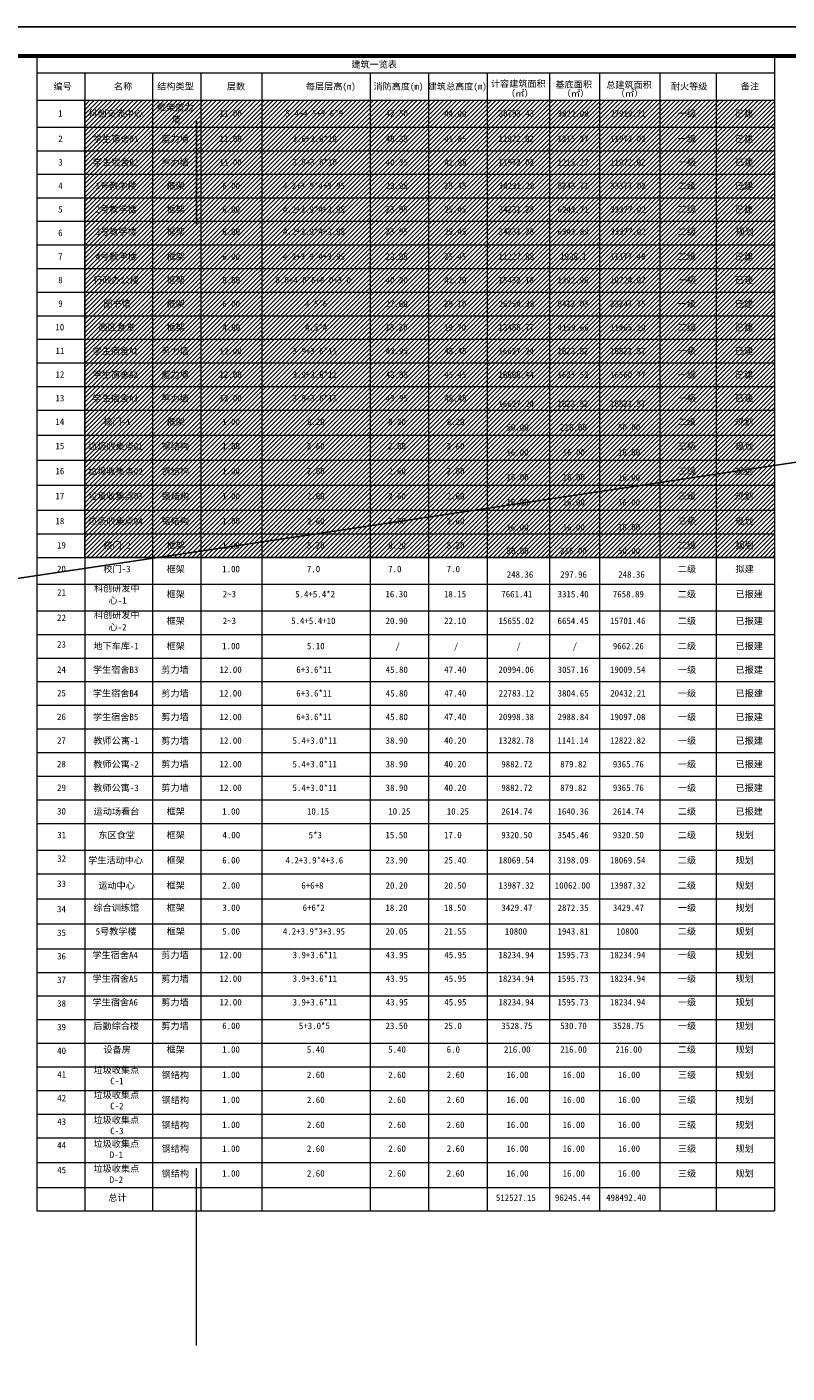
# Model space of a CAD drawing. Header units: millimetres. Extents: x 38389465 to 38395088, y 2473666 to 2480744.
# Tile 231 of 256: x 38390529 to 38390919, y 2479903 to 2480595. Entities that reach past the tile are written whole.
import ezdxf

# ---------------------------------------------------------------- set-up
doc = ezdxf.new("R2010")
doc.units = ezdxf.units.MM
doc.header["$LTSCALE"] = 2
doc.layers.get('0').update_dxf_attribs({"linetype": 'CONTINUOUS', "lineweight": 9})
doc.layers.add('0核算', color=6, linetype='CONTINUOUS', plot=False)
doc.layers.add('PUB_TITLE', color=4, linetype='CONTINUOUS')
doc.layers.add('w-绿地面积', color=82, linetype='CONTINUOUS')
doc.layers.add('指标表', color=7, linetype='CONTINUOUS', lineweight=9)
doc.styles.add('黑体', font='simhei.ttf', dxfattribs={"height": 3.5})

# ---------------------------------------------------------------- blocks, each defined once
blk = doc.blocks.new('A$C69596FC1')
at = {"layer": 'PUB_TITLE'}
for p, q in [((0, 84100), (118900, 84100)), ((117900, 83100), (1000, 83100))]:
    blk.add_line(p, q, dxfattribs=at)
at = {"layer": 'PUB_TITLE', "const_width": 140}
blk.add_lwpolyline([(1000, 83100), (117900, 83100), (117900, 1000), (1000, 1000), (1000, 83100)], dxfattribs=at)
blk = doc.blocks.new('dfgefg')
at = {"layer": '指标表', "linetype": 'ByBlock'}
for p, q in [((-189.79, 271.22), (209.25, 271.22)), ((-189.79, 271.22), (-189.79, 25.57)), ((209.25, 271.22), (209.25, 262.22)), ((-189.79, 262.22), (209.25, 262.22)), ((-163.9, 262.22), (-163.9, -353.63)), ((-127.3, 262.22), (-127.3, -353.63)), ((-101.1, 262.22), (-101.1, -353.63)), ((-67.99, 262.22), (-67.99, -353.63)), ((-9.55, 262.22), (-9.55, 247.43)), ((53.76, 262.22), (53.76, 247.43)), ((87.52, 262.22), (87.52, 247.43)), ((114.63, 262.22), (114.63, 247.43)), ((147.28, 262.22), (147.28, -353.63)), ((177.65, 262.22), (177.65, -353.63)), ((209.25, 262.22), (209.25, -41.69)), ((-189.79, 247.43), (-9.55, 247.43)), ((147.28, 247.43), (209.25, 247.43)), ((-189.79, 232.76), (-9.55, 232.76)), ((147.28, 232.76), (209.25, 232.76)), ((-189.79, 220.03), (-9.55, 220.03)), ((147.28, 220.03), (209.25, 220.03)), ((-189.79, 207.3), (-9.55, 207.3)), ((147.28, 207.3), (209.25, 207.3)), ((-189.79, 194.57), (-9.55, 194.57)), ((147.28, 194.57), (209.25, 194.57)), ((-189.79, 181.83), (53.76, 181.83)), ((-9.55, 181.83), (-9.55, 156.32)), ((147.28, 181.83), (209.25, 181.83)), ((-189.79, 169.11), (209.25, 169.11)), ((-189.79, 156.32), (-9.55, 156.32)), ((147.28, 156.32), (209.25, 156.32)), ((-189.79, 143.54), (-9.55, 143.54)), ((147.28, 143.54), (209.25, 143.54)), ((-189.79, 130.75), (-9.55, 130.75)), ((147.28, 130.75), (209.25, 130.75)), ((-189.79, 117.97), (-9.55, 117.97)), ((147.28, 117.97), (209.25, 117.97)), ((-189.79, 105.18), (-9.55, 105.18)), ((147.28, 105.18), (209.25, 105.18)), ((-189.79, 92.4), (-9.55, 92.4)), ((147.28, 92.4), (209.25, 92.4)), ((-189.79, 79.62), (-9.55, 79.62)), ((147.28, 79.62), (209.25, 79.62)), ((-189.79, 66.1), (209.25, 66.1)), ((-189.79, 52.59), (209.25, 52.59)), ((-189.79, 39.08), (209.25, 39.08)), ((-189.79, 25.57), (209.25, 25.57)), ((-189.79, 25.57), (-189.79, -211.76)), ((-189.79, 12.78), (-9.55, 12.78)), ((-9.55, 12.78), (147.28, 12.78)), ((147.28, 12.78), (209.25, 12.78)), ((-189.79, 0), (209.25, 0)), ((53.76, 0), (53.76, -353.63)), ((87.52, 0), (87.52, -353.63)), ((114.63, 0), (114.63, -353.63)), ((-189.79, -14.45), (209.25, -14.45)), ((-9.55, -12.78), (-9.55, -353.63)), ((-189.79, -28.9), (209.25, -28.9)), ((-189.79, -41.69), (209.25, -41.69)), ((-189.79, -54.47), (209.25, -54.47)), ((-189.79, -67.26), (209.25, -67.26)), ((-189.79, -80.04), (209.25, -80.04)), ((-189.79, -92.82), (209.25, -92.82)), ((-189.79, -105.61), (209.25, -105.61)), ((-189.79, -118.39), (209.25, -118.39)), ((-189.79, -131.18), (209.25, -131.18)), ((-189.79, -143.96), (209.25, -143.96)), ((-189.79, -158.44), (209.25, -158.44)), ((-189.79, -171.23), (209.25, -171.23)), ((-189.79, -184.74), (209.25, -184.74)), ((-189.79, -198.25), (209.25, -198.25)), ((209.25, -198.25), (209.25, -211.03)), ((-189.79, -211.76), (209.25, -211.76)), ((-189.79, -211.76), (-189.79, -353.63)), ((-189.79, -224.55), (209.25, -224.55)), ((-189.79, -237.33), (209.25, -237.33)), ((-189.79, -250.11), (209.25, -250.11)), ((-189.79, -262.9), (209.25, -262.9)), ((-189.79, -275.68), (209.25, -275.68)), ((-189.79, -288.47), (209.25, -288.47)), ((-189.79, -301.25), (209.25, -301.25)), ((-189.79, -314.04), (209.25, -314.04)), ((-189.79, -327.44), (209.25, -327.44)), ((209.25, -327.39), (209.25, -353.63)), ((-189.79, -340.9), (-163.9, -340.9)), ((53.76, -340.9), (209.25, -340.9)), ((-189.79, -353.63), (209.25, -353.63))]:
    blk.add_line(p, q, dxfattribs=at)
at = {"layer": '指标表', "color": 7, "linetype": 'ByBlock'}
for p, q in [((22.11, 262.22), (22.11, -353.63)), ((-9.55, 247.43), (147.28, 247.43)), ((-9.55, 247.43), (-9.55, 181.83)), ((53.76, 247.43), (53.76, 0)), ((87.52, 247.43), (87.52, 0)), ((114.63, 247.43), (114.63, 0)), ((-9.55, 232.76), (147.28, 232.76)), ((-9.55, 220.03), (147.28, 220.03)), ((-9.55, 207.3), (147.28, 207.3)), ((-9.55, 194.57), (147.28, 194.57)), ((53.76, 181.83), (147.28, 181.83)), ((-9.55, 156.32), (147.28, 156.32)), ((-9.55, 156.32), (-9.55, -12.78)), ((-9.55, 143.54), (147.28, 143.54)), ((-9.55, 130.75), (147.28, 130.75)), ((-9.55, 117.97), (147.28, 117.97)), ((-9.55, 105.18), (147.28, 105.18)), ((-9.55, 92.4), (147.28, 92.4)), ((-9.55, 79.62), (147.28, 79.62))]:
    blk.add_line(p, q, dxfattribs=at)
at = {"layer": '指标表', "linetype": 'ByBlock', "lineweight": 15}
for p, q in [((209.25, -41.69), (209.25, -211.76)), ((147.28, -198.25), (209.25, -198.25)), ((209.25, -211.03), (209.25, -327.39)), ((147.28, -327.39), (209.25, -327.39)), ((-163.9, -340.9), (53.76, -340.9))]:
    blk.add_line(p, q, dxfattribs=at)
at = {"layer": '指标表', "color": 7, "linetype": 'ByBlock'}
for s, height, p in [('建筑一览表', 3.528, (-19.64, 264.95)), ('编号', 3.528, (-180.72, 253.06)), ('名称', 3.528, (-148.03, 253.06)), ('结构类型', 3.528, (-124.66, 253.06)), ('层数', 3.528, (-86.98, 253.06)), ('每层层高(m)', 3.528, (-44.23, 253.06)), ('消防高度(m)', 3.528, (-7.66, 253.06)), ('建筑总高度(m)', 3.528, (21.68, 253.06)), ('计容建筑面积', 3.528, (55.84, 254.53)), ('基底面积', 3.528, (90.75, 254.1)), ('总建筑面积', 3.528, (118.2, 253.87)), ('耐火等级', 3.528, (153.19, 253.06)), ('备注', 3.528, (191.01, 253.06)), ('（㎡）', 3.528, (64.07, 249.24)), ('（㎡）', 3.528, (94.19, 249.24)), ('（㎡）', 3.528, (123.4, 249.24)), ('1', 3.53, (-178.25, 238.44)), ('科创交流中心', 3.528, (-161.9, 238.39)), ('框架剪力', 3.528, (-124.77, 241.67)), ('11.00', 3.528, (-90.96, 238.43)), ('5.4+4.5+3.6*9', 3.5278, (-55.33, 238.43)), ('42.50', 3.528, (-1.07, 238.43)), ('44.00', 3.528, (30.58, 238.43)), ('30793.43', 3.528, (60.06, 238.43)), ('3822.08', 3.528, (91.91, 238.43)), ('27919.71', 3.528, (120.36, 238.43)), ('一级', 3.528, (156.99, 238.4)), ('已建', 3.528, (187.84, 238.36)), ('墙', 3.53, (-116.9, 235.1)), ('2', 3.53, (-178.22, 224.71)), ('学生宿舍B1', 3.528, (-159.41, 224.69)), ('剪力墙', 3.528, (-122.43, 224.7)), ('11.00', 3.528, (-90.96, 224.73)), ('3.6+3.6*10', 3.528, (-51.49, 224.73)), ('40.35', 3.528, (-1.05, 224.73)), ('41.85', 3.528, (30.61, 224.73)), ('11972.02', 3.528, (59.96, 224.73)), ('1215.27', 3.528, (91.83, 224.73)), ('11972.02', 3.528, (120.28, 224.73)), ('一级', 3.528, (156.99, 224.7)), ('已建', 3.528, (187.84, 224.66)), ('3', 3.53, (-178.18, 212)), ('学生宿舍B2', 3.528, (-159.44, 211.96)), ('剪力墙', 3.528, (-122.43, 211.97)), ('11.00', 3.528, (-90.96, 212)), ('3.6+3.6*10', 3.528, (-51.49, 212)), ('40.35', 3.528, (-1.05, 212)), ('41.85', 3.528, (30.61, 212)), ('11972.02', 3.528, (59.96, 212)), ('1215.27', 3.528, (91.83, 212)), ('11972.02', 3.528, (120.28, 212)), ('一级', 3.528, (156.99, 211.97)), ('已建', 3.528, (187.84, 211.93)), ('4', 3.53, (-178.17, 199.27)), ('1号教学楼', 3.528, (-158.02, 199.23)), ('框架', 3.528, (-119.58, 199.24)), ('6.00', 3.528, (-89.48, 199.27)), ('4.2+3.9*4+3.95', 3.5278, (-56.68, 199.27)), ('23.95', 3.528, (-1.14, 199.27)), ('25.45', 3.528, (30.52, 199.27)), ('34231.28', 3.528, (60.04, 199.27)), ('6243.71', 3.528, (91.91, 199.27)), ('33377.02', 3.528, (120.38, 199.27)), ('二级', 3.528, (156.95, 199.24)), ('已建', 3.528, (187.84, 199.2)), ('5', 3.53, (-178.24, 186.57)), ('2号教学楼', 3.528, (-157.97, 186.5)), ('框架', 3.528, (-119.58, 186.51)), ('6.00', 3.528, (-89.48, 186.54)), ('4.2+3.9*4+3.95', 3.5278, (-56.68, 186.54)), ('23.95', 3.528, (-1.14, 186.54)), ('25.45', 3.528, (30.52, 186.54)), ('34231.28', 3.528, (60.04, 186.54)), ('6243.71', 3.528, (91.91, 186.54)), ('33377.02', 3.528, (120.38, 186.54)), ('二级', 3.528, (156.95, 186.51)), ('7', 3.53, (-178.22, 161.08)), ('4号教学楼', 3.528, (-157.88, 160.99)), ('框架', 3.528, (-119.58, 161)), ('6.00', 3.528, (-89.48, 161.03)), ('4.2+3.9*4+3.95', 3.5278, (-56.68, 161.03)), ('23.95', 3.528, (-1.14, 161.03)), ('25.45', 3.528, (30.52, 161.03)), ('11227.88', 3.528, (59.95, 161.03)), ('1935.1', 3.528, (93.29, 161.03)), ('11177.48', 3.528, (120.27, 161.03)), ('二级', 3.528, (156.95, 160.99)), ('已建', 3.528, (187.84, 160.95)), ('8', 3.53, (-178.22, 148.33)), ('行政办公楼', 3.528, (-159.23, 148.19)), ('框架', 3.528, (-119.58, 148.24)), ('9.00', 3.528, (-89.46, 148.27)), ('8.0+4.0*6+8.0+3.0', 3.5278, (-60.62, 148.27)), ('40.20', 3.528, (-1.07, 148.27)), ('41.70', 3.528, (30.58, 148.27)), ('15432.18', 3.528, (59.95, 148.27)), ('1392.96', 3.528, (91.82, 148.27)), ('10724.07', 3.528, (120.28, 148.27)), ('一级', 3.528, (156.99, 148.24)), ('已建', 3.528, (187.84, 148.2)), ('9', 3.53, (-178.21, 135.54)), ('图书馆', 3.528, (-153.86, 135.46)), ('框架', 3.528, (-119.58, 135.46)), ('6.00', 3.528, (-89.48, 135.49)), ('4.5*6', 3.528, (-44.7, 135.49)), ('27.60', 3.528, (-1.16, 135.49)), ('29.10', 3.528, (30.5, 135.49)), ('26754.38', 3.528, (60.01, 135.49)), ('6412.03', 3.528, (91.88, 135.49)), ('23247.75', 3.528, (120.33, 135.49)), ('一级', 3.528, (156.99, 135.45)), ('已建', 3.528, (187.84, 135.41)), ('10', 3.528, (-179.75, 122.76)), ('西区食堂', 3.528, (-156.45, 122.65)), ('框架', 3.528, (-119.58, 122.67)), ('4.00', 3.528, (-89.39, 122.7)), ('4.5*4', 3.528, (-44.73, 122.73)), ('18.20', 3.528, (-1.22, 122.7)), ('19.70', 3.528, (30.44, 122.7)), ('13456.77', 3.528, (59.96, 122.7)), ('4159.66', 3.528, (91.97, 122.7)), ('11465.10', 3.528, (120.24, 122.7)), ('二级', 3.528, (156.95, 122.67)), ('已建', 3.528, (187.84, 122.63)), ('11', 3.528, (-179.68, 109.97)), ('学生宿舍A1', 3.528, (-159.63, 109.88)), ('剪力墙', 3.528, (-122.43, 109.89)), ('12.00', 3.528, (-90.96, 109.92)), ('3.9+3.6*11', 3.528, (-51.42, 109.92)), ('43.95', 3.528, (-1.05, 109.92)), ('45.45', 3.528, (30.61, 109.92)), ('16627.24', 3.528, (59.92, 109.92)), ('1623.52', 3.528, (91.83, 109.92)), ('16521.57', 3.528, (120.28, 109.92)), ('一级', 3.528, (156.99, 109.88)), ('已建', 3.528, (187.84, 109.85)), ('12', 3.528, (-179.71, 97.16)), ('学生宿舍A2', 3.528, (-159.65, 97.09)), ('剪力墙', 3.528, (-122.43, 97.1)), ('12.00', 3.528, (-90.96, 97.13)), ('3.9+3.6*11', 3.528, (-51.42, 97.13)), ('43.95', 3.528, (-1.05, 97.13)), ('45.45', 3.528, (30.61, 97.13)), ('16666.44', 3.528, (59.92, 97.13)), ('1623.52', 3.528, (91.83, 97.13)), ('16560.77', 3.528, (120.28, 97.13)), ('一级', 3.528, (156.99, 97.1)), ('已建', 3.528, (187.84, 97.06)), ('13', 3.528, (-179.71, 84.4)), ('学生宿舍A3', 3.528, (-159.65, 84.31)), ('剪力墙', 3.528, (-122.43, 84.32)), ('12.00', 3.528, (-90.96, 84.35)), ('3.9+3.6*11', 3.528, (-51.42, 84.35)), ('43.95', 3.528, (-1.05, 84.35)), ('45.45', 3.528, (30.61, 84.35)), ('一级', 3.528, (156.99, 84.31)), ('已建', 3.528, (187.84, 84.28)), ('16627.24', 3.528, (59.92, 81.38)), ('1623.52', 3.528, (91.83, 81.38)), ('16521.57', 3.528, (120.28, 81.38)), ('总计', 3.528, (-151.13, -348.24))]:
    blk.add_text(s, height=height, dxfattribs=at).set_placement(p)
at = {"layer": '指标表', "color": 7, "linetype": 'ByBlock', "style": '黑体'}
blk.add_text('已建', height=3.5, dxfattribs=at).set_placement((187.84, 186.47))
at = {"layer": '指标表', "color": 40, "linetype": 'ByBlock'}
for s, height, p in [('6', 3.53, (-178.24, 173.81)), ('3号教学楼', 3.528, (-157.93, 174.47)), ('框架', 3.528, (-119.58, 174.48)), ('6.00', 3.528, (-89.48, 174.51)), ('4.2+3.9*4+3.95', 3.5278, (-56.68, 174.51)), ('23.95', 3.528, (-1.14, 174.51)), ('25.45', 3.528, (30.52, 174.51)), ('34231.28', 3.528, (60.04, 174.51)), ('6343.89  ', 3.528, (91.88, 174.51)), ('33377.02', 3.528, (120.38, 174.51)), ('二级', 3.528, (156.95, 174.48)), ('规划', 3.528, (188.14, 174.46)), ('14', 3.528, (-179.75, 71.62)), ('校门-1', 3.528, (-153.73, 71.55)), ('框架', 3.528, (-119.58, 71.53)), ('1.00', 3.528, (-89.53, 71.56)), ('8.20', 3.528, (-43.69, 71.56)), ('8.20', 3.528, (0.28, 71.56)), ('8.20', 3.528, (31.94, 71.56)), ('二级', 3.528, (156.95, 71.53)), ('规划', 3.528, (187.84, 71.49)), ('50.00', 3.528, (64.27, 68.6)), ('216.00', 3.528, (93.28, 68.6)), ('50.00', 3.528, (124.59, 68.6)), ('15', 3.528, (-179.72, 58.5)), ('垃圾收集点01', 3.528, (-162, 58.32)), ('钢结构', 3.528, (-122.25, 58.35)), ('1.00', 3.528, (-89.53, 58.42)), ('2.60', 3.528, (-43.7, 58.42)), ('2.60', 3.528, (0.27, 58.42)), ('2.60', 3.528, (31.93, 58.42)), ('16.00', 3.528, (64.22, 55.08)), ('16.00', 3.528, (94.66, 55.08)), ('16.00', 3.528, (124.54, 55.08)), ('三级', 3.528, (157, 58.38)), ('规划', 3.528, (187.84, 58.34)), ('16', 3.528, (-179.72, 44.96)), ('垃圾收集点02', 3.528, (-162.03, 44.8)), ('钢结构', 3.528, (-122.25, 44.84)), ('1.00', 3.528, (-89.53, 44.9)), ('2.60', 3.528, (-43.7, 44.9)), ('2.60', 3.528, (0.27, 44.9)), ('2.60', 3.528, (31.93, 44.9)), ('16.00', 3.528, (64.22, 41.57)), ('16.00', 3.528, (94.66, 41.57)), ('16.00', 3.528, (124.54, 41.57)), ('三级', 3.528, (157, 44.87)), ('规划', 3.528, (187.84, 44.83)), ('17', 3.528, (-179.71, 31.45)), ('垃圾收集点03', 3.528, (-162.03, 31.29)), ('钢结构', 3.528, (-122.25, 31.33)), ('1.00', 3.528, (-89.53, 31.39)), ('2.60', 3.528, (-43.7, 31.39)), ('2.60', 3.528, (0.27, 31.39)), ('2.60', 3.528, (31.93, 31.39)), ('16.00', 3.528, (64.22, 28.06)), ('16.00', 3.528, (94.66, 28.06)), ('16.00', 3.528, (124.54, 28.06)), ('三级', 3.528, (157, 31.36)), ('规划', 3.528, (187.84, 31.32)), ('钢结构', 3.528, (-122.25, 17.81)), ('三级', 3.528, (157, 17.85)), ('18', 3.528, (-179.72, 17.94)), ('垃圾收集点04', 3.528, (-162.07, 17.78)), ('1.00', 3.528, (-89.53, 17.88)), ('2.60', 3.528, (-43.7, 17.88)), ('2.60', 3.528, (0.27, 17.88)), ('2.60', 3.528, (31.93, 17.88)), ('16.00', 3.528, (64.22, 14.55)), ('16.00', 3.528, (94.66, 14.55)), ('16.00', 3.528, (124.54, 14.55)), ('规划', 3.528, (187.84, 17.81)), ('19', 3.528, (-178.89, 4.79)), ('校门-2', 3.528, (-153.75, 4.72)), ('框架', 3.528, (-119.58, 4.7)), ('1.00', 3.528, (-89.53, 4.73)), ('8.20', 3.528, (-43.69, 4.73)), ('8.20', 3.528, (0.28, 4.73)), ('8.20', 3.528, (31.94, 4.73)), ('二级', 3.528, (156.95, 4.7)), ('规划', 3.528, (188.14, 4.68)), ('50.00', 3.528, (64.27, 1.77)), ('216.00', 3.528, (93.28, 1.77)), ('50.00', 3.528, (124.59, 1.77)), ('20', 3.528, (-178.87, -8)), ('校门-3', 3.528, (-153.75, -8.07)), ('框架', 3.528, (-119.58, -8.08)), ('1.00', 3.528, (-89.53, -8.05)), ('7.0', 3.528, (-43.71, -8.05)), ('7.0', 3.528, (0.26, -8.05)), ('7.0', 3.528, (31.92, -8.05)), ('二级', 3.528, (156.95, -8.09)), ('科创研发中', 3.528, (-158.9, -18.52)), ('21', 3.528, (-178.81, -20.81)), ('心-1', 3.528, (-150.96, -25.09)), ('框架', 3.528, (-119.58, -21.7)), ('2~3', 3.528, (-89.22, -21.67)), ('5.4+5.4*2', 3.528, (-50.06, -21.67)), ('16.30', 3.528, (-1.22, -21.67)), ('18.15', 3.528, (30.44, -21.67)), ('7661.41  ', 3.528, (61.45, -21.67)), ('3315.40  ', 3.528, (91.91, -21.67)), ('7658.89  ', 3.528, (121.77, -21.67)), ('二级', 3.528, (156.95, -21.7)), ('已报建', 3.528, (188.14, -21.72)), ('科创研发中', 3.528, (-158.9, -32.97)), ('22', 3.528, (-178.83, -34.42)), ('心-2', 3.528, (-150.98, -39.54)), ('框架', 3.528, (-119.58, -36.15)), ('2~3', 3.528, (-89.22, -36.12)), ('5.4+5.4+10', 3.528, (-52.22, -36.12)), ('20.90', 3.528, (-1.16, -36.12)), ('22.10', 3.528, (30.5, -36.12)), ('15655.02  ', 3.528, (59.96, -36.12)), ('6654.45  ', 3.528, (91.87, -36.12)), ('15701.46  ', 3.528, (120.28, -36.12)), ('二级', 3.528, (156.95, -36.15)), ('已报建', 3.528, (188.14, -36.17)), ('23', 3.528, (-178.83, -48.85)), ('地下车库-1', 3.528, (-159.17, -49.79)), ('框架', 3.528, (-119.58, -49.77)), ('1.00', 3.528, (-89.53, -49.74)), ('5.10', 3.528, (-43.71, -49.74)), ('/', 3.53, (4.17, -49.8)), ('/', 3.53, (35.83, -49.8)), ('/', 3.53, (69.61, -49.8)), ('/', 3.53, (100.05, -49.8)), ('9662.26', 3.528, (121.77, -49.74)), ('二级', 3.528, (156.95, -49.77)), ('已报建', 3.528, (188.14, -49.79)), ('24', 3.528, (-178.87, -62.49)), ('学生宿舍B3', 3.528, (-159.44, -62.56)), ('剪力墙', 3.528, (-122.43, -62.55)), ('12.00', 3.528, (-90.96, -62.52)), ('6+3.6*11', 3.528, (-49.44, -62.52)), ('45.80', 3.528, (-1.07, -62.52)), ('47.40', 3.528, (30.58, -62.52)), ('20994.06  ', 3.528, (59.93, -62.52)), ('3057.16  ', 3.528, (91.91, -62.52)), ('19009.54  ', 3.528, (120.24, -62.52)), ('一级', 3.528, (156.99, -62.56)), ('已报建', 3.528, (188.14, -62.58)), ('25', 3.528, (-178.85, -75.25)), ('学生宿舍B4', 3.528, (-159.48, -75.35)), ('剪力墙', 3.528, (-122.43, -75.34)), ('12.00', 3.528, (-90.96, -75.31)), ('6+3.6*11', 3.528, (-49.44, -75.31)), ('45.80', 3.528, (-1.07, -75.31)), ('47.40', 3.528, (30.58, -75.31)), ('22783.12  ', 3.528, (60.05, -75.31)), ('3804.65  ', 3.528, (91.91, -75.31)), ('20432.21  ', 3.528, (120.36, -75.31)), ('一级', 3.528, (156.99, -75.34)), ('已报建', 3.528, (188.14, -75.36)), ('26', 3.528, (-178.85, -88.04)), ('学生宿舍B5', 3.528, (-159.45, -88.13)), ('剪力墙', 3.528, (-122.43, -88.12)), ('12.00', 3.528, (-90.96, -88.09)), ('6+3.6*11', 3.528, (-49.44, -88.09)), ('45.80', 3.528, (-1.07, -88.09)), ('47.40', 3.528, (30.58, -88.09)), ('20998.38  ', 3.528, (59.92, -88.09)), ('2988.84  ', 3.528, (91.91, -88.09)), ('19097.08  ', 3.528, (120.24, -88.09)), ('一级', 3.528, (156.99, -88.13)), ('已报建', 3.528, (188.14, -88.14)), ('27', 3.528, (-178.84, -100.85)), ('教师公寓-1', 3.528, (-159.19, -100.93)), ('剪力墙', 3.528, (-122.43, -100.91)), ('12.00', 3.528, (-90.96, -100.88)), ('5.4+3.0*11', 3.528, (-51.47, -100.88)), ('38.90', 3.528, (-1.13, -100.88)), ('40.20', 3.528, (30.53, -100.88)), ('13282.78  ', 3.528, (59.92, -100.88)), ('1141.14', 3.528, (91.79, -100.87)), ('12822.82  ', 3.528, (120.24, -100.88)), ('一级', 3.528, (156.99, -100.91)), ('28', 3.528, (-178.85, -113.6)), ('教师公寓-2', 3.528, (-159.22, -113.72)), ('剪力墙', 3.528, (-122.43, -113.69)), ('12.00', 3.528, (-90.96, -113.66)), ('5.4+3.0*11', 3.528, (-51.47, -113.66)), ('38.90', 3.528, (-1.13, -113.66)), ('40.20', 3.528, (30.53, -113.66)), ('9882.72  ', 3.528, (61.45, -113.66)), ('879.82  ', 3.528, (93.33, -113.66)), ('9365.76  ', 3.528, (121.77, -113.66)), ('一级', 3.528, (156.99, -113.69)), ('29', 3.528, (-178.83, -126.39)), ('教师公寓-3', 3.528, (-159.22, -126.5)), ('剪力墙', 3.528, (-122.43, -126.48)), ('12.00', 3.528, (-90.96, -126.44)), ('5.4+3.0*11', 3.528, (-51.47, -126.44)), ('38.90', 3.528, (-1.13, -126.44)), ('40.20', 3.528, (30.53, -126.44)), ('9882.72  ', 3.528, (61.45, -126.44)), ('879.82  ', 3.528, (93.33, -126.44)), ('9365.76  ', 3.528, (121.77, -126.44)), ('一级', 3.528, (156.99, -126.48)), ('30', 3.528, (-178.84, -139.17)), ('运动场看台', 3.528, (-159.04, -139.27)), ('框架', 3.528, (-119.58, -139.26)), ('1.00', 3.528, (-89.53, -139.23)), ('10.15', 3.528, (-43.67, -139.2)), ('10.25', 3.528, (0.3, -139.2)), ('10.25', 3.528, (31.96, -139.2)), ('2614.74  ', 3.528, (61.44, -139.23)), ('1640.36  ', 3.528, (91.83, -139.23)), ('2614.74  ', 3.528, (121.76, -139.23)), ('二级', 3.528, (156.95, -139.26)), ('已报建', 3.528, (188.14, -139.28)), ('31', 3.528, (-178.77, -151.96)), ('东区食堂', 3.528, (-156.46, -152.06)), ('框架', 3.528, (-119.58, -152.04)), ('4.00', 3.528, (-89.39, -152.01)), ('5*3', 3.528, (-42.76, -152.01)), ('15.50', 3.528, (-1.22, -152.01)), ('17.0', 3.528, (30.44, -152.01)), ('9320.50', 3.528, (61.43, -152.01)), ('3545.46', 3.528, (91.91, -152.01)), ('9320.50', 3.528, (121.74, -152.01)), ('二级', 3.528, (156.95, -152.05)), ('规划', 3.528, (188.14, -152.07)), ('32', 3.528, (-178.8, -164.74)), ('学生活动中心', 3.528, (-162, -165.69)), ('框架', 3.528, (-119.58, -165.67)), ('6.00', 3.528, (-89.48, -165.65)), ('4.2+3.9*4+3.6', 3.5278, (-55.25, -165.65)), ('23.90', 3.528, (-1.16, -165.65)), ('25.40', 3.528, (30.5, -165.65)), ('18069.54', 3.528, (59.92, -165.65)), ('3198.09  ', 3.528, (91.91, -165.65)), ('18069.54', 3.528, (120.24, -165.65)), ('二级', 3.528, (156.95, -165.68)), ('规划', 3.528, (188.14, -165.7)), ('33', 3.528, (-178.8, -178.37)), ('运动中心', 3.528, (-156.51, -179.33)), ('框架', 3.528, (-119.58, -179.31)), ('2.00', 3.528, (-89.47, -179.28)), ('6+6+8', 3.528, (-46.71, -179.28)), ('20.20', 3.528, (-1.16, -179.28)), ('20.50', 3.528, (30.5, -179.28)), ('13987.32', 3.528, (59.96, -179.28)), ('10062.00', 3.528, (90.36, -179.28)), ('13987.32', 3.528, (120.28, -179.28)), ('二级', 3.528, (156.95, -179.31)), ('规划', 3.528, (188.14, -179.33)), ('34', 3.528, (-178.84, -192.01)), ('综合训练馆', 3.528, (-159.13, -191.38)), ('框架', 3.528, (-119.58, -191.36)), ('3.00', 3.528, (-89.44, -191.33)), ('6+6*2', 3.528, (-46, -191.33)), ('18.20', 3.528, (-1.22, -191.33)), ('18.50', 3.528, (30.44, -191.33)), ('3429.47', 3.528, (61.48, -191.33)), ('2872.35', 3.528, (91.88, -191.33)), ('3429.47', 3.528, (121.8, -191.33)), ('一级', 3.528, (156.99, -191.37)), ('规划', 3.528, (188.14, -191.39)), ('35', 3.528, (-178.81, -204.85)), ('5号教学楼', 3.528, (-157.97, -204.16)), ('框架', 3.528, (-119.58, -204.15)), ('5.00', 3.528, (-89.48, -204.12)), ('4.2+3.9*3+3.95', 3.5278, (-56.68, -204.12)), ('20.05', 3.528, (-1.14, -204.12)), ('21.55', 3.528, (30.52, -204.12)), ('10800', 3.528, (63.39, -204.12)), ('1943.81', 3.528, (91.86, -204.12)), ('10800', 3.528, (123.7, -204.12)), ('二级', 3.528, (156.95, -204.15)), ('规划', 3.528, (188.14, -204.17)), ('36', 3.528, (-178.81, -217.58)), ('学生宿舍A4', 3.528, (-159.69, -216.94)), ('剪力墙', 3.528, (-122.43, -216.94)), ('12.00', 3.528, (-90.96, -216.9)), ('3.9+3.6*11', 3.528, (-51.42, -216.9)), ('43.95', 3.528, (-1.05, -216.9)), ('45.95', 3.528, (30.61, -216.9)), ('18234.94', 3.528, (59.92, -216.9)), ('1595.73  ', 3.528, (91.82, -216.9)), ('18234.94', 3.528, (120.24, -216.9)), ('一级', 3.528, (156.99, -216.94)), ('规划', 3.528, (188.14, -216.96)), ('学生宿舍A5', 3.528, (-159.66, -229.73)), ('剪力墙', 3.528, (-122.43, -229.72)), ('一级', 3.528, (156.99, -229.72)), ('规划', 3.528, (188.14, -229.74)), ('37', 3.528, (-178.81, -230.36)), ('12.00', 3.528, (-90.96, -229.69)), ('3.9+3.6*11', 3.528, (-51.42, -229.69)), ('43.95', 3.528, (-1.05, -229.69)), ('45.95', 3.528, (30.61, -229.69)), ('18234.94', 3.528, (59.92, -229.69)), ('1595.73  ', 3.528, (91.82, -229.69)), ('18234.94', 3.528, (120.24, -229.69)), ('38', 3.528, (-178.81, -243.15)), ('学生宿舍A6', 3.528, (-159.66, -242.51)), ('剪力墙', 3.528, (-122.43, -242.5)), ('12.00', 3.528, (-90.96, -242.47)), ('3.9+3.6*11', 3.528, (-51.42, -242.47)), ('43.95', 3.528, (-1.05, -242.47)), ('45.95', 3.528, (30.61, -242.47)), ('18234.94', 3.528, (59.92, -242.47)), ('1595.73  ', 3.528, (91.82, -242.47)), ('18234.94', 3.528, (120.24, -242.47)), ('一级', 3.528, (156.99, -242.51)), ('规划', 3.528, (188.14, -242.53)), ('39', 3.528, (-178.8, -255.93)), ('后勤综合楼', 3.528, (-159.21, -255.31)), ('剪力墙', 3.528, (-122.43, -255.29)), ('6.00', 3.528, (-89.48, -255.26)), ('5+3.0*5', 3.528, (-48.04, -255.26)), ('23.50', 3.528, (-1.16, -255.26)), ('25.0', 3.528, (30.5, -255.26)), ('3528.75', 3.528, (61.48, -255.26)), ('530.70', 3.528, (93.28, -255.26)), ('3528.75', 3.528, (121.79, -255.26)), ('一级', 3.528, (156.99, -255.29)), ('规划', 3.528, (188.14, -255.31)), ('40', 3.528, (-178.78, -268.72)), ('设备房', 3.528, (-153.77, -268.08)), ('框架', 3.528, (-119.58, -268.07)), ('1.00', 3.528, (-89.53, -268.04)), ('5.40', 3.528, (-43.71, -268.04)), ('5.40', 3.528, (0.26, -268.04)), ('6.0', 3.528, (31.92, -268.04)), ('216.00  ', 3.528, (62.88, -268.04)), ('216.00  ', 3.528, (93.32, -268.04)), ('216.00  ', 3.528, (123.2, -268.04)), ('二级', 3.528, (156.95, -268.08)), ('规划', 3.528, (188.14, -268.09)), ('垃圾收集点', 3.528, (-159.11, -279.16)), ('41', 3.528, (-178.72, -281.5)), ('C-1', 3.528, (-150.06, -285.1)), ('钢结构', 3.528, (-122.25, -281.83)), ('1.00', 3.528, (-89.53, -281.76)), ('2.60', 3.528, (-43.7, -281.76)), ('2.60', 3.528, (0.27, -281.76)), ('2.60', 3.528, (31.93, -281.76)), ('16.00', 3.528, (64.22, -281.76)), ('16.00', 3.528, (94.66, -281.76)), ('16.00', 3.528, (124.54, -281.76)), ('三级', 3.528, (157, -281.8)), ('规划', 3.528, (188.14, -281.82)), ('42', 3.528, (-178.75, -294.31)), ('垃圾收集点', 3.528, (-159.11, -292.67)), ('钢结构', 3.528, (-122.25, -295.34)), ('三级', 3.528, (157, -295.31)), ('规划', 3.528, (188.14, -295.33)), ('C-2', 3.528, (-150.08, -298.61)), ('1.00', 3.528, (-89.53, -295.28)), ('2.60', 3.528, (-43.7, -295.28)), ('2.60', 3.528, (0.27, -295.28)), ('2.60', 3.528, (31.93, -295.28)), ('16.00', 3.528, (64.22, -295.28)), ('16.00', 3.528, (94.66, -295.28)), ('16.00', 3.528, (124.54, -295.28)), ('43', 3.528, (-178.75, -307.07)), ('垃圾收集点', 3.528, (-159.11, -306.18)), ('钢结构', 3.528, (-122.25, -308.86)), ('1.00', 3.528, (-89.53, -308.79)), ('2.60', 3.528, (-43.7, -308.79)), ('2.60', 3.528, (0.27, -308.79)), ('2.60', 3.528, (31.93, -308.79)), ('16.00', 3.528, (64.22, -308.79)), ('16.00', 3.528, (94.66, -308.79)), ('16.00', 3.528, (124.54, -308.79)), ('三级', 3.528, (157, -308.82)), ('规划', 3.528, (188.14, -308.84)), ('C-3', 3.528, (-150.08, -312.12)), ('44', 3.528, (-178.79, -319.85)), ('垃圾收集点', 3.528, (-159.11, -319.12)), ('钢结构', 3.528, (-122.25, -321.74)), ('1.00', 3.528, (-89.53, -321.67)), ('2.60', 3.528, (-43.7, -321.67)), ('2.60', 3.528, (0.27, -321.67)), ('2.60', 3.528, (31.93, -321.67)), ('16.00', 3.528, (64.22, -321.67)), ('16.00', 3.528, (94.66, -321.67)), ('16.00', 3.528, (124.54, -321.67)), ('三级', 3.528, (157, -321.7)), ('规划', 3.528, (188.14, -321.72)), ('D-1', 3.528, (-150.33, -325)), ('45', 3.528, (-178.76, -333.23)), ('垃圾收集点', 3.528, (-159.11, -332.52)), ('D-2', 3.528, (-150.35, -338.46)), ('钢结构', 3.528, (-122.25, -335.17)), ('1.00', 3.528, (-89.53, -335.1)), ('2.60', 3.528, (-43.7, -335.1)), ('2.60', 3.528, (0.27, -335.1)), ('2.60', 3.528, (31.93, -335.1)), ('16.00', 3.528, (64.22, -335.1)), ('16.00', 3.528, (94.66, -335.1)), ('16.00', 3.528, (124.54, -335.1)), ('三级', 3.528, (157, -335.13)), ('规划', 3.528, (188.14, -335.15))]:
    blk.add_text(s, height=height, dxfattribs=at).set_placement(p)
at = {"layer": '指标表', "color": 6, "linetype": 'ByBlock'}
for s, height, p in [('拟建', 3.528, (188.14, -8.1)), ('248.36  ', 3.528, (64.37, -11.02)), ('297.96  ', 3.528, (93.36, -11.02)), ('248.36  ', 3.528, (124.69, -11.02)), ('已报建', 3.528, (188.14, -100.93)), ('已报建', 3.528, (188.14, -113.71)), ('已报建', 3.528, (188.14, -126.5)), ('512527.15  ', 3.5278, (58.54, -348.2)), ('96245.44  ', 3.528, (90.46, -348.2)), ('498492.40  ', 3.5278, (118.17, -348.2))]:
    blk.add_text(s, height=height, dxfattribs=at).set_placement(p)

msp = doc.modelspace()

# ---------------------------------------------------------------- hatches: boundary and pattern name
at = {"linetype": 'ByBlock'}
h = msp.add_hatch(dxfattribs=at)
h.set_pattern_fill('ANSI31', color=256)
h.set_pattern_definition([(45, (0, 0), (-1.122532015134, 1.122532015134), [])])
h.paths.add_polyline_path([(38390558.479, 2480557.715), (38390912.967, 2480557.715), (38390912.967, 2480322.658), (38390558.479, 2480322.658)])

# ---------------------------------------------------------------- linework, layer by layer
at = {"color": 1, "linetype": 'ByBlock'}
msp.add_lwpolyline([(38390558.479, 2480557.715), (38390912.967, 2480557.715), (38390912.967, 2480322.658), (38390558.479, 2480322.658)], close=True, dxfattribs=at)
at = {"linetype": 'ByBlock', "flags": 128}
msp.add_lwpolyline([(38390615.971, 2479917.597), (38390615.971, 2480008.624)], dxfattribs=at)
at = {"layer": '0核算', "color": 2, "linetype": 'Continuous', "flags": 128}
msp.add_lwpolyline([(38390159.781, 2480257.537), (38392296.554, 2480576.597)], dxfattribs=at)
at = {"layer": 'w-绿地面积', "linetype": 'ByBlock', "flags": 128}
msp.add_lwpolyline([(38390615.971, 2480546.809), (38390615.971, 2480493.965)], dxfattribs=at)

# ---------------------------------------------------------------- block references
at = {"linetype": 'ByBlock', "xscale": 0.01500000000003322, "yscale": 0.01500000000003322, "zscale": 0.01500000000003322}
msp.add_blockref('A$C69596FC1', (38389465.971, 2479333.814), dxfattribs=at)
at = {"layer": '指标表', "linetype": 'ByBlock', "xscale": 0.95, "yscale": 0.95, "zscale": 0.95}
msp.add_blockref('dfgefg', (38390714.18, 2480322.658), dxfattribs=at)

doc.saveas('drawing.dxf')
